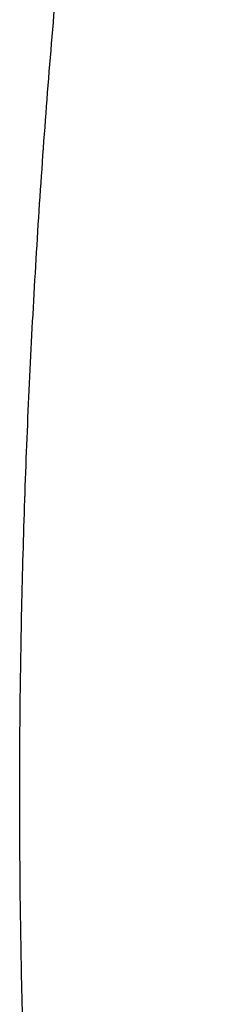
# Model space of a CAD drawing. Header units: inches. Extents: x 0 to 34, y 0 to 22.
# Tile 42 of 56: x 25.541 to 25.758, y 15.79 to 16.826. Entities that reach past the tile are written whole.
import ezdxf

# ---------------------------------------------------------------- set-up
doc = ezdxf.new("R2010")
doc.units = ezdxf.units.IN
doc.header["$LTSCALE"] = 1.87
doc.header["$MEASUREMENT"] = 0
doc.layers.get('0').update_dxf_attribs({"linetype": 'CONTINUOUS'})

msp = doc.modelspace()

# ---------------------------------------------------------------- linework, layer by layer
at = {"color": 7, "linetype": 'CONTINUOUS'}
msp.add_open_spline([(25.7579, 14.1818), (25.7497, 14.2136), (25.7337, 14.2775), (25.7111, 14.3741), (25.69, 14.4719), (25.6702, 14.5709), (25.6519, 14.671), (25.6349, 14.7722), (25.6193, 14.8744), (25.6052, 14.9778), (25.5924, 15.0821), (25.5811, 15.1875), (25.5712, 15.2939), (25.5627, 15.4012), (25.5556, 15.5095), (25.5499, 15.6188), (25.5456, 15.7289), (25.5428, 15.8399), (25.5414, 15.9518), (25.5414, 16.0645), (25.5428, 16.178), (25.5457, 16.2923), (25.5499, 16.4073), (25.5556, 16.5231), (25.5627, 16.6396), (25.5712, 16.7568), (25.5812, 16.8746), (25.5925, 16.9931), (25.6053, 17.1122), (25.6195, 17.2319), (25.635, 17.3521), (25.652, 17.4729), (25.6704, 17.5941), (25.6901, 17.7159), (25.7113, 17.8381), (25.7338, 17.9608), (25.7497, 18.0426), (25.7579, 18.0836)], degree=3, knots=[0, 0, 0, 0, 0.025012, 0.050236, 0.075672, 0.101321, 0.127184, 0.153262, 0.179556, 0.206066, 0.232791, 0.259733, 0.28689, 0.314262, 0.341849, 0.36965, 0.397664, 0.425889, 0.454326, 0.482972, 0.511825, 0.540885, 0.570149, 0.599616, 0.629283, 0.659148, 0.689209, 0.719463, 0.749908, 0.780542, 0.811361, 0.842362, 0.873543, 0.904901, 0.936431, 0.968132, 1, 1, 1, 1], dxfattribs=at)

doc.saveas('drawing.dxf')
